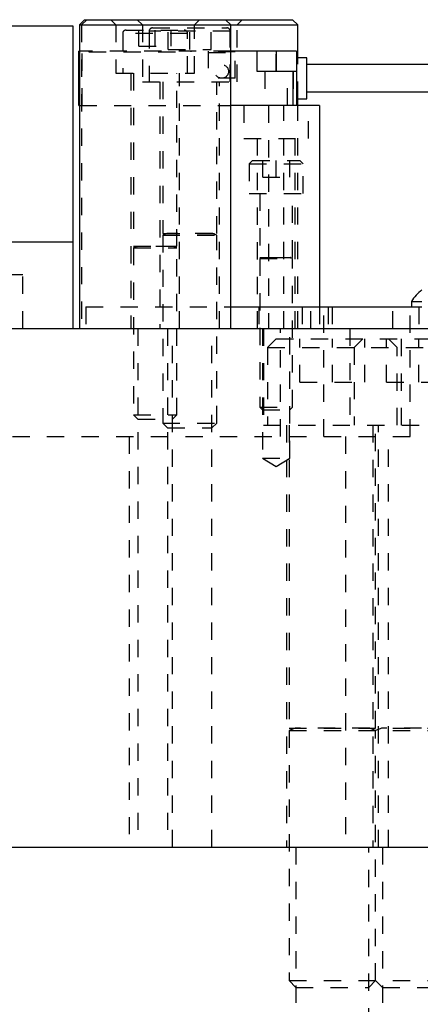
# Model space of a CAD drawing. Header units: inches. Extents: x 1772 to 2706, y -534 to -52.
# Tile 103 of 256: x 1945.48 to 1947.79, y -527.37 to -521.68. Entities that reach past the tile are written whole.
import ezdxf

# ---------------------------------------------------------------- set-up
doc = ezdxf.new("R2010")
doc.units = ezdxf.units.IN
doc.header["$LTSCALE"] = 0.5
doc.header["$MEASUREMENT"] = 0
doc.linetypes.add('HIDDEN', pattern=[0.225, 0.15, -0.075])
doc.layers.add('SID-M-H', color=4, linetype='HIDDEN')
doc.layers.add('SID-M-S', color=105, linetype='Continuous')

msp = doc.modelspace()

# ---------------------------------------------------------------- linework, layer by layer
at = {"layer": 'SID-M-H'}
for p, q in [((1945.86362, -521.68128), (1945.83362, -521.71128)), ((1946.00175, -521.68128), (1946.03175, -521.71128)), ((1946.15488, -521.68128), (1946.18488, -521.71128)), ((1946.48549, -521.71128), (1946.51549, -521.68128)), ((1946.73237, -521.71128), (1946.76237, -521.68128)), ((1945.83362, -521.71128), (1945.83362, -523.46628)), ((1946.03175, -521.71128), (1946.03175, -521.99128)), ((1946.09081, -521.74128), (1946.42644, -521.74128)), ((1946.16487, -521.83503), (1946.16487, -521.74128)), ((1946.18488, -521.71128), (1946.18488, -522.04128)), ((1946.22425, -521.74846), (1946.22425, -522.04128)), ((1946.69254, -521.74846), (1946.22471, -521.74846)), ((1946.24393, -521.72878), (1946.67331, -521.72878)), ((1946.25862, -521.83503), (1946.25862, -521.74128)), ((1946.33362, -521.85378), (1946.33362, -521.72878)), ((1946.35237, -521.83503), (1946.35237, -521.74128)), ((1946.45862, -521.85378), (1946.45862, -521.72878)), ((1946.48549, -521.99128), (1946.48549, -521.71128)), ((1946.58362, -521.85378), (1946.58362, -521.72878)), ((1946.693, -522.04128), (1946.693, -521.74846)), ((1946.73237, -522.04128), (1946.73237, -521.71128)), ((1946.07112, -521.76096), (1946.07112, -521.99128)), ((1946.44569, -521.76096), (1946.07156, -521.76096)), ((1946.44612, -521.99128), (1946.44612, -521.76096)), ((1946.69612, -521.86232), (1945.82112, -521.86232)), ((1945.83658, -522.17728), (1945.83658, -521.86232)), ((1945.87595, -521.86232), (1945.87595, -521.86625)), ((1946.16487, -521.83503), (1946.35237, -521.83503)), ((1946.33362, -521.85378), (1946.58362, -521.85378)), ((1946.4665, -521.86625), (1946.4665, -521.86232)), ((1946.56492, -521.86232), (1946.56492, -522.0198)), ((1946.7224, -522.0198), (1946.7224, -521.86232)), ((1946.95862, -521.98043), (1946.95862, -521.86232)), ((1945.87595, -521.86625), (1946.4665, -521.86625)), ((1946.7224, -521.86625), (1946.56492, -521.86625)), ((1946.56492, -521.87019), (1946.7224, -521.87019)), ((1947.08362, -522.13791), (1947.08362, -521.90169)), ((1946.03175, -521.99128), (1946.48549, -521.99128)), ((1946.11812, -521.99128), (1946.11812, -523.46628)), ((1946.13362, -521.99128), (1946.13362, -522.99167)), ((1946.38362, -522.99167), (1946.38362, -521.99128)), ((1946.39912, -523.46628), (1946.39912, -521.99128)), ((1946.7224, -522.0198), (1946.56492, -522.0198)), ((1946.89366, -521.98043), (1946.89366, -522.17728)), ((1947.02358, -522.17728), (1947.02358, -521.98043)), ((1947.05705, -521.98043), (1947.05705, -522.17728)), ((1946.18488, -522.04128), (1946.73237, -522.04128)), ((1946.28662, -522.04128), (1946.28662, -523.46628)), ((1946.30237, -522.04128), (1946.30237, -522.91667)), ((1946.61487, -522.91667), (1946.61487, -522.04128)), ((1946.63062, -523.46628), (1946.63062, -522.04128)), ((1945.82112, -522.17728), (1946.69612, -522.17728)), ((1946.77112, -522.17728), (1946.77112, -522.36728)), ((1946.91412, -522.17728), (1946.91412, -523.46628)), ((1947.00312, -523.46628), (1947.00312, -522.17728)), ((1947.08362, -523.46628), (1947.08362, -522.17728)), ((1947.14612, -522.36728), (1947.14612, -522.17728)), ((1946.77112, -522.36728), (1947.14612, -522.36728)), ((1946.84812, -522.36728), (1946.84812, -523.46628)), ((1947.06912, -523.46628), (1947.06912, -522.36728)), ((1946.82162, -522.49628), (1946.80262, -522.51528)), ((1946.80262, -522.51528), (1947.11462, -522.51528)), ((1946.80262, -522.51528), (1946.80262, -522.68628)), ((1946.82162, -522.49628), (1947.09562, -522.49628)), ((1946.8805, -522.59128), (1946.8805, -522.49628)), ((1946.95862, -522.59128), (1946.95862, -522.49628)), ((1947.03675, -522.59128), (1947.03675, -522.49628)), ((1947.11462, -522.51528), (1947.09562, -522.49628)), ((1947.11462, -522.68628), (1947.11462, -522.51528)), ((1946.8805, -522.59128), (1947.03675, -522.59128)), ((1946.80262, -522.68628), (1947.11462, -522.68628)), ((1946.86362, -522.68628), (1946.86362, -523.05667)), ((1947.05362, -523.05667), (1947.05362, -522.68628)), ((1946.30237, -522.91667), (1946.61487, -522.91667)), ((1946.32593, -522.9182), (1946.30237, -522.92677)), ((1946.30237, -522.92677), (1946.61487, -522.92677)), ((1946.30237, -522.92677), (1946.30237, -524.01353)), ((1946.59087, -522.9182), (1946.32638, -522.9182)), ((1946.61487, -522.92677), (1946.59132, -522.9182)), ((1946.61487, -524.01353), (1946.61487, -522.92677)), ((1946.13362, -522.99167), (1946.38362, -522.99167)), ((1946.15393, -522.9932), (1946.13362, -523.00059)), ((1946.13362, -523.00059), (1946.38362, -523.00059)), ((1946.13362, -523.00059), (1946.13362, -523.96678)), ((1946.36287, -522.9932), (1946.15437, -522.9932)), ((1946.38362, -523.00059), (1946.36332, -522.9932)), ((1946.38362, -523.96678), (1946.38362, -523.00059)), ((1946.86362, -523.05667), (1947.05362, -523.05667)), ((1946.87493, -523.0582), (1946.86362, -523.06231)), ((1947.04232, -523.0582), (1946.87493, -523.0582)), ((1947.05362, -523.06231), (1947.04232, -523.0582)), ((1946.86362, -523.06231), (1947.05362, -523.06231)), ((1946.86362, -523.06231), (1946.86362, -523.92078)), ((1947.05362, -523.92078), (1947.05362, -523.06231)), ((1945.49462, -523.15628), (1945.07262, -523.15628)), ((1945.49462, -523.46628), (1945.49462, -523.15628)), ((1945.85862, -523.34128), (1945.85862, -523.46628)), ((1945.85862, -523.34128), (1946.69612, -523.34128)), ((1946.85862, -523.34128), (1946.85862, -523.46628)), ((1947.10862, -523.34128), (1947.10862, -523.46628)), ((1947.15862, -523.46628), (1947.15862, -523.34128)), ((1947.20862, -523.34128), (1947.20862, -523.46628)), ((1947.23362, -524.09128), (1947.23362, -523.34128)), ((1947.25862, -523.34128), (1947.25862, -523.46628)), ((1947.28206, -523.34128), (1947.28206, -523.46628)), ((1947.63362, -523.46628), (1947.63362, -523.34128)), ((1947.73362, -524.09128), (1947.73362, -523.34128)), ((1947.78362, -523.34128), (1947.78362, -523.46628)), ((1946.15812, -523.46628), (1946.15812, -526.46628)), ((1946.33012, -523.46628), (1946.33012, -526.46628)), ((1946.35912, -526.46628), (1946.35912, -523.46628)), ((1946.58712, -526.46628), (1946.58712, -523.46628)), ((1946.87912, -523.46628), (1946.87912, -524.21628)), ((1946.88512, -523.46628), (1946.88512, -524.02628)), ((1946.98362, -524.09128), (1946.98362, -523.46628)), ((1947.03812, -524.21628), (1947.03812, -523.46628)), ((1947.38512, -523.46628), (1947.38512, -524.02628)), ((1947.68212, -524.02628), (1947.68212, -523.46628)), ((1946.95862, -523.52628), (1946.90862, -523.57628)), ((1946.95862, -523.52628), (1947.95862, -523.52628)), ((1947.09612, -523.77628), (1947.09612, -523.52628)), ((1947.28362, -523.77628), (1947.28362, -523.52628)), ((1947.45862, -523.52628), (1947.40862, -523.57628)), ((1947.47112, -523.77628), (1947.47112, -523.52628)), ((1947.59612, -523.77628), (1947.59612, -523.52628)), ((1947.65862, -523.57628), (1947.60862, -523.52628)), ((1947.78362, -523.77628), (1947.78362, -523.52628)), ((1946.90862, -523.57628), (1949.90862, -523.57628)), ((1946.90862, -523.57628), (1946.90862, -524.02628)), ((1947.40862, -523.57628), (1947.40862, -524.02628)), ((1947.65862, -524.02628), (1947.65862, -523.57628)), ((1947.09612, -523.77628), (1947.47112, -523.77628)), ((1947.59612, -523.77628), (1947.97112, -523.77628)), ((1946.13362, -523.96678), (1946.38362, -523.96678)), ((1946.13362, -523.96678), (1946.15812, -523.99128)), ((1946.35912, -523.99128), (1946.38362, -523.96678)), ((1946.86362, -523.92078), (1947.05362, -523.92078)), ((1946.86362, -523.92078), (1946.87912, -523.93628)), ((1946.87912, -523.93628), (1947.03812, -523.93628)), ((1947.03812, -523.93628), (1947.05362, -523.92078)), ((1946.15812, -523.99128), (1946.35912, -523.99128)), ((1946.30237, -524.01353), (1946.61487, -524.01353)), ((1946.30237, -524.01353), (1946.33012, -524.04128)), ((1946.58712, -524.04128), (1946.61487, -524.01353)), ((1946.88512, -524.02628), (1949.93212, -524.02628)), ((1947.01812, -524.02628), (1947.01812, -526.46628)), ((1947.03362, -524.02628), (1947.03362, -525.77667)), ((1947.51812, -524.02628), (1947.51812, -526.46628)), ((1947.53362, -525.77667), (1947.53362, -524.02628)), ((1947.54912, -526.46628), (1947.54912, -524.02628)), ((1946.33012, -524.04128), (1946.58712, -524.04128)), ((1935.83362, -524.09128), (1947.73362, -524.09128)), ((1946.10862, -524.09128), (1946.10862, -526.46628)), ((1946.35862, -526.46628), (1946.35862, -524.09128)), ((1947.35862, -524.09128), (1947.35862, -526.46628)), ((1947.60862, -526.46628), (1947.60862, -524.09128)), ((1946.87912, -524.21628), (1947.03812, -524.21628)), ((1946.87912, -524.21628), (1946.95862, -524.26405)), ((1946.95862, -524.26405), (1947.03812, -524.21628)), ((1947.03362, -525.77667), (1949.78362, -525.77667)), ((1947.06848, -525.7782), (1947.03362, -525.79088)), ((1947.03362, -525.79088), (1949.78362, -525.79088)), ((1947.03362, -525.79088), (1947.03362, -527.23723)), ((1947.49877, -525.7782), (1947.06848, -525.7782)), ((1947.53362, -525.79088), (1947.49877, -525.7782)), ((1947.56848, -525.7782), (1947.53362, -525.79088)), ((1947.53362, -527.23723), (1947.53362, -525.79088)), ((1947.99877, -525.7782), (1947.56848, -525.7782)), ((1947.07267, -526.46628), (1947.07267, -528.09628)), ((1947.49457, -528.09628), (1947.49457, -526.46628)), ((1947.57267, -526.46628), (1947.57267, -528.09628)), ((1947.03362, -527.23723), (1949.78362, -527.23723)), ((1947.03362, -527.23723), (1947.07267, -527.27628)), ((1947.49457, -527.27628), (1947.53362, -527.23723)), ((1947.53362, -527.23723), (1947.57267, -527.27628)), ((1947.07267, -527.27628), (1947.49457, -527.27628)), ((1947.57267, -527.27628), (1947.99457, -527.27628))]:
    msp.add_line(p, q, dxfattribs=at)
msp.add_circle((1946.64366, -521.98043), 0.03937, dxfattribs=at)
for centre, radius, start, end in [((1946.09081, -521.76096), 0.01969, 90, 180), ((1946.24393, -521.74846), 0.01969, 90, 180), ((1946.42644, -521.76096), 0.01969, 0, 90), ((1946.67331, -521.74846), 0.01969, 0, 90), ((1946.32566, -522.91746), 0.000787, 290, 90), ((1946.59159, -522.91746), 0.000787, 90, 250), ((1946.15366, -522.99246), 0.000787, 290, 90), ((1946.36359, -522.99246), 0.000787, 90, 250), ((1946.87466, -523.05746), 0.000787, 290, 90), ((1947.04259, -523.05746), 0.000787, 90, 250), ((1947.06821, -525.77746), 0.000787, 290, 90), ((1947.49904, -525.77746), 0.000787, 90, 250), ((1947.56821, -525.77746), 0.000787, 290, 90)]:
    msp.add_arc(centre, radius, start, end, dxfattribs=at)
at = {"layer": 'SID-M-S'}
for p, q in [((1945.85112, -521.68128), (1945.82112, -521.71128)), ((1945.85112, -521.68128), (1947.05362, -521.68128)), ((1946.69612, -521.71128), (1946.66612, -521.68128)), ((1947.08362, -521.71128), (1947.05362, -521.68128)), ((1939.78362, -521.71628), (1945.78362, -521.71628)), ((1945.78362, -521.71628), (1945.78362, -523.46628)), ((1945.82112, -521.71128), (1945.82112, -523.46628)), ((1945.82112, -521.71128), (1947.08362, -521.71128)), ((1946.69612, -523.46628), (1946.69612, -521.71128)), ((1947.08362, -521.90169), (1947.08362, -521.71128)), ((1945.81689, -522.17728), (1945.81689, -521.86232)), ((1945.82112, -521.86232), (1945.81689, -521.86232)), ((1947.07673, -521.86232), (1946.69612, -521.86232)), ((1946.84839, -521.98043), (1946.84839, -521.86232)), ((1946.95862, -521.86232), (1946.95862, -521.98043)), ((1947.07673, -521.86232), (1947.07673, -522.17728)), ((1947.13579, -521.90169), (1947.07673, -521.90169)), ((1947.13579, -522.13791), (1947.13579, -521.90169)), ((1947.9047, -521.94106), (1947.13579, -521.94106)), ((1947.07673, -521.98043), (1946.84839, -521.98043)), ((1947.05705, -522.17728), (1947.05705, -521.98043)), ((1947.07673, -522.13791), (1947.13579, -522.13791)), ((1947.08362, -522.17728), (1947.08362, -522.13791)), ((1947.13579, -522.09854), (1947.9047, -522.09854)), ((1945.81689, -522.17728), (1945.82112, -522.17728)), ((1947.20862, -522.17728), (1946.69612, -522.17728)), ((1947.20862, -522.17728), (1947.20862, -523.34128)), ((1945.28362, -522.96628), (1945.78362, -522.96628)), ((1946.69612, -523.34128), (1947.79983, -523.34128)), ((1947.74012, -523.31028), (1947.74012, -523.34128)), ((1947.74012, -523.31028), (1947.79983, -523.31028)), ((1933.28362, -523.46628), (1952.28362, -523.46628)), ((1933.28362, -526.46628), (1952.28362, -526.46628))]:
    msp.add_line(p, q, dxfattribs=at)
msp.add_arc((1947.96611, -523.45803), 0.27, 127.58023, 146.82246, dxfattribs=at)

doc.saveas('drawing.dxf')
